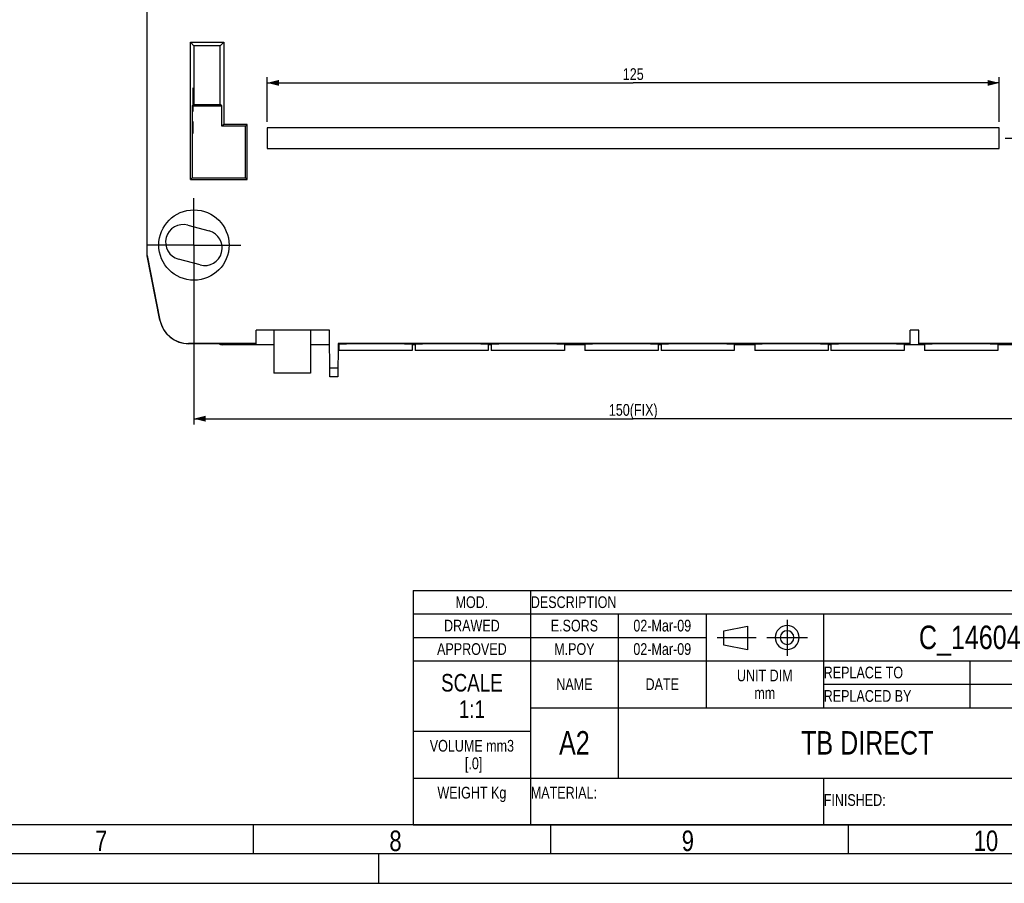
# Model space of a CAD drawing. Header units: millimetres. Extents: x 0 to 594, y 0 to 439.
# Tile 13 of 57: x 341 to 509, y 0 to 147. Entities that reach past the tile are written whole.
import ezdxf

# ---------------------------------------------------------------- set-up
doc = ezdxf.new("R2010")
doc.units = ezdxf.units.MM
doc.header["$LTSCALE"] = 32.67
doc.linetypes.add('CENTER', pattern=[0.6, 0.375, -0.075, 0.075, -0.075])
doc.layers.get('0').update_dxf_attribs({"linetype": 'CONTINUOUS'})
doc.layers.add('02___PRT_ALL_AXES', color=7, linetype='CONTINUOUS')
doc.layers.add('DEFAULT_1', color=7, linetype='CENTER')
doc.styles.get("Standard").update_dxf_attribs({"font": 'txt', "width": 0.8})
doc.dimstyles.new('DIMSTYLE_1', dxfattribs={"dimtxt": 2, "dimasz": 2, "dimexe": 0.18, "dimexo": 0.0625, "dimgap": 0.09, "dimtad": 1, "dimdsep": 46, "dimtxsty": 'Standard', "dimblk": '_FILLED', "dimblk1": '_FILLED', "dimblk2": '_FILLED', "dimcen": 0.09, "dimadec": 0, "dimazin": 0, "dimtp": 0.01, "dimtm": 0.01, "dimtfac": 1, "dimtofl": 0, "dimtmove": 0, "dimatfit": 3, "dimldrblk": '_FILLED', "dimfxl": 0, "dimtolj": 1, "dimarcsym": 0})

# ---------------------------------------------------------------- blocks, each defined once
blk = doc.blocks.new('_FILLED')
at = {"color": 0, "linetype": 'ByBlock'}
blk.add_solid([(0, 0), (-1, 0.25), (-1, -0.25)], dxfattribs=at)
blk = doc.blocks.new('*D18')
at = {"color": 2, "linetype": 'Continuous'}
for p, q in [((370.5, 107.89), (370.5, 78.26)), ((520.5, 107.89), (520.5, 78.26)), ((370.5, 79.26), (445.5, 79.26)), ((520.5, 79.26), (445.5, 79.26))]:
    blk.add_line(p, q, dxfattribs=at)
at = {"color": 2, "linetype": 'Continuous', "xscale": 2, "yscale": 2, "zscale": 2, "rotation": 180}
blk.add_blockref('_FILLED', (370.5, 79.26), dxfattribs=at)
at = {"color": 2, "linetype": 'Continuous', "xscale": 2, "yscale": 2, "zscale": 2}
blk.add_blockref('_FILLED', (520.5, 79.26), dxfattribs=at)
at = {"color": 2, "linetype": 'Continuous', "insert": (445.5, 81.76), "char_height": 2, "width": 12.8, "attachment_point": 2, "line_spacing_factor": 0.9}
blk.add_mtext('150(FIX)', dxfattribs=at)
blk = doc.blocks.new('*D19')
at = {"color": 2, "linetype": 'Continuous'}
for p, q in [((446.5, 280.89), (554.99, 280.89)), ((553.99, 280.89), (553.99, 194.89)), ((553.99, 108.89), (553.99, 194.89)), ((521.5, 108.89), (554.99, 108.89))]:
    blk.add_line(p, q, dxfattribs=at)
at = {"color": 2, "linetype": 'Continuous', "xscale": 2, "yscale": 2, "zscale": 2}
for p, rotation in [((553.99, 280.89), 90), ((553.99, 108.89), 270)]:
    blk.add_blockref('_FILLED', p, dxfattribs=dict(at, rotation=rotation))
at = {"color": 2, "linetype": 'Continuous', "insert": (551.49, 194.89), "char_height": 2, "width": 12.8, "attachment_point": 2, "rotation": 90, "line_spacing_factor": 0.9}
blk.add_mtext('172(FIX)', dxfattribs=at)
blk = doc.blocks.new('*D20')
at = {"color": 2, "linetype": 'Continuous'}
for p, q in [((383, 129.89), (383, 137.55)), ((383, 136.55), (445.5, 136.55)), ((508, 136.55), (445.5, 136.55)), ((508, 129.89), (508, 137.55))]:
    blk.add_line(p, q, dxfattribs=at)
at = {"color": 2, "linetype": 'Continuous', "xscale": 2, "yscale": 2, "zscale": 2, "rotation": 180}
blk.add_blockref('_FILLED', (383, 136.55), dxfattribs=at)
at = {"color": 2, "linetype": 'Continuous', "xscale": 2, "yscale": 2, "zscale": 2}
blk.add_blockref('_FILLED', (508, 136.55), dxfattribs=at)
at = {"color": 2, "linetype": 'Continuous', "insert": (445.5, 139.05), "char_height": 2, "width": 4.8, "attachment_point": 2, "line_spacing_factor": 0.9}
blk.add_mtext('125', dxfattribs=at)
blk = doc.blocks.new('*D29')
at = {"color": 2, "linetype": 'Continuous'}
for p, q in [((507.25, 176.89), (547.17, 176.89)), ((546.17, 176.89), (546.17, 152.01)), ((546.17, 127.14), (546.17, 152.01)), ((509, 127.14), (547.17, 127.14))]:
    blk.add_line(p, q, dxfattribs=at)
at = {"color": 2, "linetype": 'Continuous', "xscale": 2, "yscale": 2, "zscale": 2}
for p, rotation in [((546.17, 176.89), 90), ((546.17, 127.14), 270)]:
    blk.add_blockref('_FILLED', p, dxfattribs=dict(at, rotation=rotation))
at = {"color": 2, "linetype": 'Continuous', "insert": (543.67, 152.01), "char_height": 2, "width": 8, "attachment_point": 2, "rotation": 90, "line_spacing_factor": 0.9}
blk.add_mtext('49.75', dxfattribs=at)

msp = doc.modelspace()

# ---------------------------------------------------------------- linework, layer by layer
at = {"color": 7, "linetype": 'Continuous'}
for p, q in [((362.5, 107.08), (362.5, 151.886)), ((369.909, 120.045), (369.909, 143.478)), ((369.909, 143.478), (370.5, 142.886)), ((369.909, 143.478), (375.592, 143.478)), ((370.5, 142.886), (370.5, 132.886)), ((375, 142.886), (370.5, 142.886)), ((375.592, 143.478), (375, 142.886)), ((375, 132.886), (375, 142.886)), ((375.592, 143.478), (375.592, 129.478)), ((370.225, 132.611), (370.5, 132.886)), ((370.5, 132.886), (375, 132.886)), ((375.276, 132.611), (375, 132.886)), ((370.225, 132.611), (370.225, 120.361)), ((370.225, 132.611), (375.276, 132.611)), ((375.276, 129.162), (375.276, 132.611)), ((375.592, 129.478), (375.276, 129.162)), ((379.592, 129.478), (375.592, 129.478)), ((379.592, 129.478), (379.276, 129.162)), ((379.592, 120.045), (379.592, 129.478)), ((379.276, 129.162), (375.276, 129.162)), ((379.276, 120.361), (379.276, 129.162)), ((383, 128.886), (383, 125.386)), ((508, 128.886), (383, 128.886)), ((508, 125.386), (508, 128.886)), ((383, 125.386), (508, 125.386)), ((369.909, 120.045), (370.225, 120.361)), ((369.909, 120.045), (379.592, 120.045)), ((370.225, 120.361), (379.276, 120.361)), ((379.592, 120.045), (379.276, 120.361)), ((369.442, 112.276), (373.112, 111.292)), ((362.5, 107.08), (364.696, 96.099)), ((364.696, 96.064), (362.5, 107.045)), ((371.559, 105.497), (367.889, 106.48)), ((364.696, 96.099), (364.696, 96.064)), ((381.125, 91.927), (381.125, 94.386)), ((393.625, 94.386), (381.125, 94.386)), ((393.695, 86.386), (393.625, 94.386)), ((494.25, 94.386), (492.75, 94.386)), ((492.75, 91.922), (492.75, 94.386)), ((494.25, 91.922), (494.25, 94.386)), ((369.599, 92.079), (369.599, 92.044)), ((381.125, 92.079), (369.599, 92.079)), ((378.842, 92.044), (369.599, 92.044)), ((378.881, 92.006), (375.3, 91.926)), ((375.3, 91.886), (375.3, 91.926)), ((384.125, 91.886), (375.3, 91.886)), ((378.881, 92.006), (378.842, 92.044)), ((381.125, 91.927), (384.125, 91.927)), ((390.375, 91.927), (393.647, 91.927)), ((393.647, 91.886), (390.375, 91.886)), ((395.105, 92.079), (395.056, 86.386)), ((492.75, 92.079), (395.105, 92.079)), ((395.25, 91.886), (395.105, 91.886)), ((395.25, 91.97), (395.25, 90.886)), ((407.75, 90.886), (395.25, 90.886)), ((407.75, 91.97), (407.75, 90.886)), ((408.25, 91.886), (407.75, 91.886)), ((408.25, 91.97), (408.25, 90.886)), ((420.75, 90.886), (408.25, 90.886)), ((420.75, 91.97), (420.75, 90.886)), ((421.25, 91.886), (420.75, 91.886)), ((421.25, 91.97), (421.25, 90.886)), ((433.75, 90.886), (421.25, 90.886)), ((433.75, 91.97), (433.75, 90.886)), ((437.25, 91.886), (433.75, 91.886)), ((437.25, 91.97), (437.25, 90.886)), ((449.75, 90.886), (437.25, 90.886)), ((449.75, 91.97), (449.75, 90.886)), ((450.25, 91.886), (449.75, 91.886)), ((450.25, 91.97), (450.25, 90.886)), ((462.75, 90.886), (450.25, 90.886)), ((462.75, 91.97), (462.75, 90.886)), ((466.25, 91.886), (462.75, 91.886)), ((466.25, 91.97), (466.25, 90.886)), ((478.75, 90.886), (466.25, 90.886)), ((478.75, 91.97), (478.75, 90.886)), ((479.25, 91.886), (478.75, 91.886)), ((479.25, 91.97), (479.25, 90.886)), ((491.75, 90.886), (479.25, 90.886)), ((491.75, 91.97), (491.75, 90.886)), ((495.25, 91.886), (491.75, 91.886)), ((492.75, 91.922), (494.25, 91.922)), ((521.401, 92.079), (494.25, 92.079)), ((495.25, 91.97), (495.25, 90.886)), ((507.75, 90.886), (495.25, 90.886)), ((507.75, 91.97), (507.75, 90.886)), ((515.7, 91.886), (507.75, 91.886)), ((395.069, 87.886), (393.682, 87.886)), ((395.056, 86.386), (393.695, 86.386)), ((407.953, 49.961), (583.953, 49.961)), ((407.953, 49.961), (407.953, 9.961)), ((427.953, 49.961), (427.953, 9.961)), ((407.953, 45.961), (583.953, 45.961)), ((442.953, 45.961), (442.953, 17.961)), ((457.953, 45.961), (457.953, 29.961)), ((477.953, 45.961), (477.953, 29.961)), ((460.973, 43.069), (465.023, 43.879)), ((465.023, 43.879), (465.023, 39.829)), ((460.973, 40.639), (460.973, 43.069)), ((407.953, 41.961), (457.953, 41.961)), ((465.023, 39.829), (460.973, 40.639)), ((407.953, 37.961), (527.953, 37.961)), ((502.953, 37.961), (502.953, 29.961)), ((477.953, 33.961), (527.953, 33.961)), ((427.953, 29.961), (527.953, 29.961)), ((407.953, 25.961), (427.953, 25.961)), ((407.953, 17.961), (527.953, 17.961)), ((477.953, 17.961), (477.953, 9.961)), ((584, 10), (25, 10)), ((380.6, 10), (380.6, 5)), ((407.953, 9.961), (583.953, 9.961)), ((431.4, 10), (431.4, 5)), ((482.2, 10), (482.2, 5)), ((402, 5), (402, 0)), ((0, 0), (594, 0))]:
    msp.add_line(p, q, dxfattribs=at)
at = {"color": 40, "linetype": 'Continuous'}
for p, q in [((370.313, 135.686), (370.313, 131.686)), ((370.313, 129.936), (370.313, 127.936))]:
    msp.add_line(p, q, dxfattribs=at)
at = {"color": 2}
for p, q in [((471.766, 44.928), (471.766, 38.788)), ((459.816, 41.921), (466.487, 41.921)), ((468.331, 41.921), (475.262, 41.921))]:
    msp.add_line(p, q, dxfattribs=at)
at = {"color": 2, "linetype": 'Continuous'}
msp.add_line((589, 5), (20, 5), dxfattribs=at)
at = {"color": 7, "linetype": 'Continuous'}
msp.add_circle((370.5, 108.886), 6, dxfattribs=at)
for centre, radius, start, end in [((368.665, 109.378), 3, 75, 255), ((372.336, 108.395), 3, 255, 75), ((471.783, 41.921), 2.038, 180.00814, 179.99186), ((471.765, 41.914), 1.177, 180.47907, 179.52093)]:
    msp.add_arc(centre, radius, start, end, dxfattribs=at)
for centre, major_axis, ratio, start_param, end_param in [((369.599, 97.079), (0, -5), 0.9999619, -1.3734008, 0), ((369.599, 97.045), (0, 5), 0.9999619, -4.5149934, -3.1415927), ((375.3, 92.886), (0, 1), 0.9999619, -3.6819432, -3.1415927), ((401.5, 91.97), (6.25, 0), 0.0087269, 0, 3.1415927), ((414.5, 91.97), (6.25, 0), 0.0087269, 0, 3.1415927), ((427.5, 91.97), (6.25, 0), 0.0087269, 0, 3.1415927), ((443.5, 91.97), (6.25, 0), 0.0087269, 0, 3.1415927), ((456.5, 91.97), (6.25, 0), 0.0087269, 0, 3.1415927), ((472.5, 91.97), (6.25, 0), 0.0087269, 0, 3.1415927), ((485.5, 91.97), (6.25, 0), 0.0087269, 0, 3.1415927), ((501.5, 91.97), (6.25, 0), 0.0087269, 0, 3.1415927)]:
    msp.add_ellipse(centre, major_axis=major_axis, ratio=ratio, start_param=start_param, end_param=end_param, dxfattribs=at)
msp.add_open_spline([(374.814, 92.042), (374.852, 92.021), (375.006, 91.952), (375.177, 91.923), (375.3, 91.926)], degree=3, knots=[0, 0, 0, 0, 0.2629345, 1, 1, 1, 1], dxfattribs=at)
at = {"layer": '02___PRT_ALL_AXES', "color": 7, "linetype": 'Continuous'}
for p, q in [((384.125, 94.386), (384.125, 87.036)), ((390.375, 94.386), (390.375, 87.036)), ((390.375, 87.036), (384.125, 87.036))]:
    msp.add_line(p, q, dxfattribs=at)
at = {"layer": 'DEFAULT_1', "color": 2, "linetype": 'CENTER'}
for q in [(370.5, 116.886), (362.5, 108.886), (370.5, 100.886), (378.5, 108.886)]:
    msp.add_line((370.5, 108.886), q, dxfattribs=at)

# ---------------------------------------------------------------- texts
at = {"color": 2, "linetype": 'Continuous', "line_spacing_factor": 0.9}
for s, insert, char_height, width, attachment_point in [('MOD.', (417.953, 48.961), 2, 6.4, 2), ('DESCRIPTION', (428.015, 48.961), 2, 17.6, 1), ('DRAWED', (417.953, 44.961), 2, 9.6, 2), ('E.SORS ', (435.453, 44.961), 2, 11.2, 2), ('02-Mar-09', (450.453, 44.961), 2, 14.4, 2), ('APPROVED', (417.953, 40.961), 2, 12.8, 2), ('M.POY ', (435.453, 40.961), 2, 9.6, 2), ('02-Mar-09', (450.453, 40.961), 2, 14.4, 2), ('REPLACE TO', (478.015, 36.961), 2, 16, 1), ('SCALE\\P1:1', (417.953, 35.711), 3, 12, 2), ('UNIT DIM\\Pmm', (467.953, 36.461), 2, 12.8, 2), ('NAME', (435.453, 34.961), 2, 6.4, 2), ('DATE', (450.453, 34.961), 2, 6.4, 2), ('REPLACED BY', (478.015, 32.961), 2, 17.6, 1), ('VOLUME mm3\\P [.0]', (417.953, 24.461), 2, 16, 2), ('WEIGHT Kg\\P ', (417.953, 16.461), 2, 14.4, 2), ('MATERIAL:\\P ', (428.015, 16.461), 2, 14.4, 1), ('FINISHED:', (478.015, 15.211), 2, 14.4, 1), ('7', (353.617, 9), 3.5, 2.8, 1), ('8', (403.87, 9), 3.5, 2.8, 1), ('9', (453.783, 9), 3.5, 2.8, 1), ('10', (503.632, 9), 3.5, 5.6, 1)]:
    msp.add_mtext(s, dxfattribs=dict(at, insert=insert, char_height=char_height, width=width, attachment_point=attachment_point))
at = {"color": 7, "linetype": 'Continuous', "char_height": 4, "attachment_point": 2, "line_spacing_factor": 0.9}
for s, insert, width in [('C_14604', (502.953, 43.961), 22.4), ('A2', (435.453, 25.961), 6.4), ('TB DIRECT', (485.453, 25.961), 28.8)]:
    msp.add_mtext(s, dxfattribs=dict(at, insert=insert, width=width))

# ---------------------------------------------------------------- dimensions: what is measured, and where the dimension line sits
at = {"color": 2, "linetype": 'Continuous'}
dim = msp.add_linear_dim(base=(553.987, 280.886), p1=(521.5, 108.886), p2=(446.5, 280.886), angle=90, text='<>(FIX)', dimstyle='DIMSTYLE_1', dxfattribs=at)
dim.commit()
dim.dimension.update_dxf_attribs({"geometry": '*D19', "text_midpoint": (553.921, 192.026), "dimtype": 160})
for base, p1, p2, angle, picture, middle in [((546.173, 127.136), (507.25, 176.886), (509, 127.136), 270, '*D29', (546.465, 148.435)), ((383, 136.553), (508, 129.886), (383, 129.886), 180, '*D20', (443.1, 138.053))]:
    dim = msp.add_linear_dim(base=base, p1=p1, p2=p2, angle=angle, dimstyle='DIMSTYLE_1', dxfattribs=at)
    dim.commit()
    dim.dimension.update_dxf_attribs({"geometry": picture, "text_midpoint": middle, "dimtype": 160})
dim = msp.add_linear_dim(base=(520.5, 79.256), p1=(370.5, 107.886), p2=(520.5, 107.886), text='<>(FIX)', dimstyle='DIMSTYLE_1', dxfattribs=at)
dim.commit()
dim.dimension.update_dxf_attribs({"geometry": '*D18', "text_midpoint": (442.3, 80.756), "dimtype": 160})

doc.saveas('drawing.dxf')
